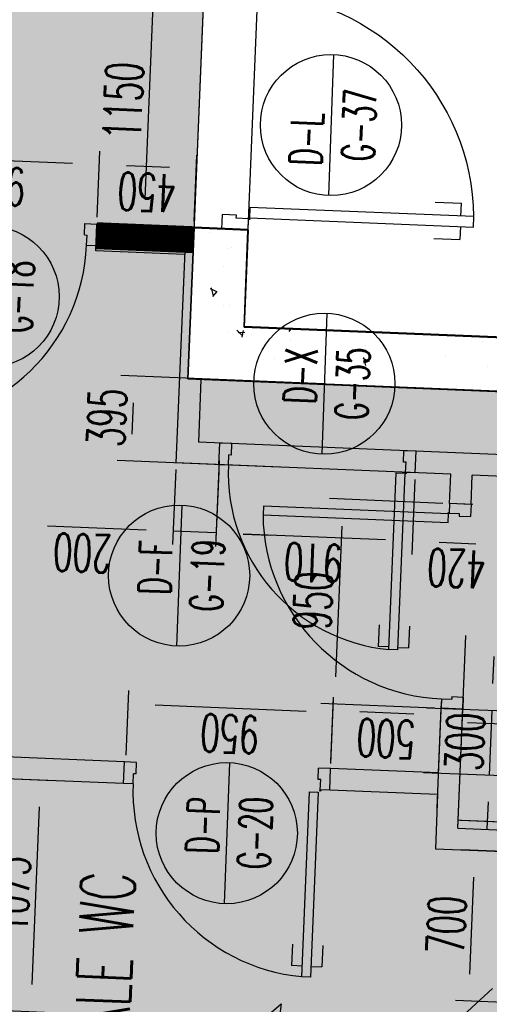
# Model space of a CAD drawing. Header units: millimetres. Extents: x 941089 to 2922714, y 799810 to 1997150.
# Tile 57 of 99: x 980573 to 982750, y 974364 to 978930. Entities that reach past the tile are written whole.
import ezdxf
from ezdxf.enums import TextEntityAlignment as Align

# ---------------------------------------------------------------- set-up
doc = ezdxf.new("R2010")
doc.units = ezdxf.units.MM
doc.header["$LTSCALE"] = 10
doc.header["$PDMODE"] = 3
doc.header["$PDSIZE"] = 5
for name, pattern in [('DASHDOT', [1, 0.5, -0.25, 0, -0.25]), ('FO-00$0$OS MAP$0$SITE$0$PECK', [0.2, 0.1, -0.1]), ('FO-00$0$xE-02-01L$0$ACAD_ISO10W100', [18, 12, -3, 0, -3])]:
    doc.linetypes.add(name, pattern=pattern)
doc.layers.get('DEFPOINTS').update_dxf_attribs({"color": 21})
for name, color, linetype in [('COLS-00$0$CONC-SECTION', 6, 'Continuous'), ('FO-00$0$25', 21, 'Continuous'), ('FO-00$0$AREA GROSS', 21, 'Continuous'), ('FO-00$0$COLS-00$1$CONC-SECTION', 6, 'Continuous'), ('FO-00$0$COLS-00$1$HATCH', 22, 'Continuous'), ('FO-00$0$DIM FIT OUT', 21, 'Continuous'), ('FO-00$0$DOOR', 2, 'Continuous'), ('FO-00$0$DOOR-NOS', 4, 'Continuous'), ('FO-00$0$FN-04$0$FIRE', 3, 'Continuous'), ('FO-00$0$PL-00$0$DOOR', 21, 'Continuous'), ('FO-00$0$PL-00$0$FITTINGS-BATHROOM', 21, 'Continuous'), ('FO-00$0$PL-00$0$TEXT-35', 21, 'Continuous'), ('FO-00$0$PL-00$0$WALL-INTERNAL', 21, 'Continuous'), ('FO-00$0$PL-01$0$DOOR', 2, 'Continuous'), ('FO-00$0$PL-ext-00$0$WALL-INTERNAL', 21, 'Continuous'), ('FO-00$0$SYMBOL', 6, 'Continuous'), ('FO-00$0$WALL-INTERNAL', 4, 'Continuous'), ('FO-00$0$WALL-STUD-PARTITIONS', 2, 'Continuous'), ('L - PL-ext-00$0$WALL-INTERNAL', 4, 'Continuous'), ('L-PL-00$0$COLS-00$1$CONC-SECTION', 6, 'Continuous'), ('L-PL-00$0$COLS-00$1$HATCH', 22, 'Continuous'), ('L-PL-00$0$DOOR', 2, 'Continuous'), ('L-PL-00$0$PL-00$0$WALL-INTERNAL', 21, 'Continuous'), ('L-PL-00$0$PL-00$1$WALL-INTERNAL', 4, 'Continuous'), ('L-PL-00$0$PL-01$0$DOOR', 2, 'Continuous'), ('L-PL-00$0$PL-ext-00$0$WALL-INTERNAL', 21, 'Continuous'), ('L-PL-00$0$WALL-INTERNAL', 4, 'Continuous'), ('REVISION', 1, 'DASHDOT')]:
    doc.layers.add(name, color=color, linetype=linetype)
doc.styles.add('FO-00$0$01B-FIRST(option F)A$0$STANDARD', font='ROMANS.SHX')
doc.styles.add('FO-00$0$PL-00$0$PL-01$0$STANDARD', font='romans.shx', dxfattribs={"width": 0.6})
doc.styles.add('FO-00$0$Standard', font='romans.shx', dxfattribs={"width": 0.6})
doc.dimstyles.new('FO-00$0$ISO-25', dxfattribs={"dimscale": 50, "dimtxt": 3.5, "dimasz": 2.5, "dimexe": 1.25, "dimexo": 0.625, "dimtad": 1, "dimdec": 0, "dimtxsty": 'FO-00$0$Standard', "dimcen": 2.5, "dimclrd": 21, "dimclre": 21, "dimadec": 0, "dimazin": 0, "dimtfac": 1, "dimtdec": 0, "dimtmove": 0, "dimatfit": 3, "dimfxl": 0, "dimarcsym": 0})

# ---------------------------------------------------------------- blocks, each defined once
blk = doc.blocks.new('COLS-00')
at = {"layer": 'COLS-00$0$CONC-SECTION'}
blk.add_lwpolyline([(981382, 977963.8), (981631.8, 977953.5), (981613.4, 977507.1), (984810.6, 977372.2), (984829, 977821.8), (985078.8, 977811.6), (985050.2, 977115.3), (981353.3, 977263.7), (981381.9, 977963.8)], close=True, dxfattribs=at)
blk = doc.blocks.new('FO-00$0$01B-FIRST(option F)A$0$DOOR-NOS')
at = {"layer": 'FO-00$0$DOOR-NOS'}
blk.add_line((327.1, 0), (-327.1, 0), dxfattribs=at)
blk.add_circle((0, 0), 327.1, dxfattribs=at)
at = {"layer": 'FO-00$0$DOOR-NOS', "style": 'FO-00$0$01B-FIRST(option F)A$0$STANDARD', "width": 0.8, "flags": 4}
for tag, p in [('TYPE', (-68.4, 36.4)), ('NO', (-224.2, -205.9))]:
    blk.add_attdef(tag, p, '', height=172.8, dxfattribs=at)
blk = doc.blocks.new('FO-00$0$PL-01$0$DOOR-950-flat-1-flat-2')
at = {"layer": 'FO-00$0$PL-01$0$DOOR'}
for p, q in [((-10.5, 913.2), (-60.4, 910)), ((-54.1, 810.2), (-60.4, 910)), ((29.4, 915.7), (79.3, 918.8)), ((85.6, 819), (79.3, 918.8)), ((897.9, 157), (941.8, 159.8)), ((897.9, 157), (900.8, 110.3)), ((941.8, 159.8), (948.1, 60)), ((-6.3, 99.8), (37.9, 102.6)), ((-6.3, 99.8), (0, 0)), ((37.6, 102.6), (40.6, 55.8)), ((888.9, 109.5), (900.8, 110.3)), ((888.9, 109.5), (892.2, 56.5)), ((40.6, 55.8), (52.5, 56.6)), ((52.5, 56.6), (55.9, 3.5)), ((892.2, 56.5), (948.1, 60)), ((0, 0), (55.9, 3.5))]:
    blk.add_line(p, q, dxfattribs=at)
blk.add_lwpolyline([(80.5, 108.4), (40.6, 105.9), (-13.7, 963.1), (26.2, 965.6)], close=True, dxfattribs=at)
blk.add_circle((37.6, 105.6), 3, dxfattribs=at)
blk.add_arc((37.6, 102.6), 862, 3.6209, 90.7506, dxfattribs=at)
blk = doc.blocks.new('*D392')
at = {"layer": 'DEFPOINTS', "color": 0}
for p in [(982016.7, 977240.2), (981087.7, 976883), (981808.5, 976853.2, 0)]:
    blk.add_point(p, dxfattribs=at)
at = {"layer": 'FO-00$0$DIM FIT OUT', "color": 21, "lineweight": -2}
for p, q in [((981985.5, 977241.5), (981041.6, 977280.5)), ((981098.8, 977153), (981092.9, 977007.9)), ((981777.3, 976854.5), (981025.2, 976885.6))]:
    blk.add_line(p, q, dxfattribs=at)
at = {"layer": 'FO-00$0$DIM FIT OUT', "color": 21}
for points in [[(981078, 977153.8), (981119.7, 977152.1), (981104, 977277.9)], [(981072, 977008.7), (981113.7, 977007), (981087.7, 976883)]]:
    blk.add_solid(points, dxfattribs=at)
at = {"layer": 'FO-00$0$DIM FIT OUT', "color": 0, "insert": (980977.2, 977084.8), "char_height": 175, "attachment_point": 5, "rotation": 87.6337, "style": 'FO-00$0$Standard'}
blk.add_mtext('395', dxfattribs=at)
blk = doc.blocks.new('*D393')
at = {"layer": 'DEFPOINTS', "color": 0}
for p in [(982566.1, 976685.6, 0), (982032.3, 975756.8), (982527, 975736.4)]:
    blk.add_point(p, dxfattribs=at)
at = {"layer": 'FO-00$0$DIM FIT OUT', "color": 21, "lineweight": -2}
for p, q in [((982534.9, 976686.8), (982009.1, 976708.6)), ((982066.4, 976581.1), (982037.5, 975881.7)), ((982495.8, 975737.6), (981969.9, 975759.4))]:
    blk.add_line(p, q, dxfattribs=at)
at = {"layer": 'FO-00$0$DIM FIT OUT', "color": 21}
for points in [[(982045.6, 976582), (982087.2, 976580.2), (982071.5, 976706)], [(982016.7, 975882.6), (982058.3, 975880.8), (982032.3, 975756.8)]]:
    blk.add_solid(points, dxfattribs=at)
at = {"layer": 'FO-00$0$DIM FIT OUT', "color": 0, "insert": (981933.3, 976236.3), "char_height": 175, "attachment_point": 5, "rotation": 87.6337, "style": 'FO-00$0$Standard'}
blk.add_mtext('950', dxfattribs=at)
blk = doc.blocks.new('*D394')
at = {"layer": 'DEFPOINTS', "color": 0}
for p in [(982427.5, 975740.5, 0), (982414.7, 975440.8), (982749.6, 975426.9)]:
    blk.add_point(p, dxfattribs=at)
at = {"layer": 'FO-00$0$DIM FIT OUT', "color": 21, "lineweight": -2}
for p, q in [((982767.1, 975851.5), (982772.3, 975976.4)), ((982458.7, 975739.2), (982824.4, 975724.1)), ((982762, 975726.6), (982749.6, 975426.9)), ((982445.9, 975439.5), (982812, 975424.3)), ((982744.4, 975302), (982739.3, 975177.1))]:
    blk.add_line(p, q, dxfattribs=at)
at = {"layer": 'FO-00$0$DIM FIT OUT', "color": 21}
for points in [[(982746.3, 975852.4), (982787.9, 975850.7), (982762, 975726.6)], [(982723.6, 975302.9), (982765.2, 975301.2), (982749.6, 975426.9)]]:
    blk.add_solid(points, dxfattribs=at)
at = {"layer": 'FO-00$0$DIM FIT OUT', "color": 0, "insert": (982637.1, 975581.7), "char_height": 175, "attachment_point": 5, "rotation": 87.6337, "style": 'FO-00$0$Standard'}
blk.add_mtext('300', dxfattribs=at)
blk = doc.blocks.new('*D396')
at = {"layer": 'DEFPOINTS', "color": 0}
for p in [(980377.2, 975416.1, 0), (980670, 975404), (980333, 974342.1, 0)]:
    blk.add_point(p, dxfattribs=at)
at = {"layer": 'FO-00$0$DIM FIT OUT', "color": 21, "lineweight": -2}
for p, q in [((980408.5, 975414.8), (980732.4, 975401.4)), ((980630.8, 974454.9), (980664.8, 975279.1)), ((980364.3, 974340.8), (980688.1, 974327.4))]:
    blk.add_line(p, q, dxfattribs=at)
at = {"layer": 'FO-00$0$DIM FIT OUT', "color": 21}
for points in [[(980644, 975280), (980685.6, 975278.3), (980670, 975404)], [(980610, 974455.8), (980651.6, 974454.1), (980625.6, 974330)]]:
    blk.add_solid(points, dxfattribs=at)
at = {"layer": 'FO-00$0$DIM FIT OUT', "color": 0, "insert": (980529.2, 974871.9), "char_height": 175, "attachment_point": 5, "rotation": 87.6337, "style": 'FO-00$0$Standard'}
blk.add_mtext('1075', dxfattribs=at)
blk = doc.blocks.new('*D398')
at = {"layer": 'DEFPOINTS', "color": 0}
for p in [(981076.4, 975756.4), (981065.3, 975488.1), (982014.5, 975449.1)]:
    blk.add_point(p, dxfattribs=at)
at = {"layer": 'FO-00$0$DIM FIT OUT', "color": 21, "lineweight": -2}
for p, q in [((981066.6, 975519.4), (981079, 975818.9)), ((981900.7, 975722.3), (981201.3, 975751.2)), ((982015.8, 975480.3), (982028.2, 975779.6))]:
    blk.add_line(p, q, dxfattribs=at)
at = {"layer": 'FO-00$0$DIM FIT OUT', "color": 21}
for points in [[(981200.4, 975730.4), (981202.1, 975772.1), (981076.4, 975756.4)], [(981899.8, 975701.5), (981901.5, 975743.2), (982025.6, 975717.2)]]:
    blk.add_solid(points, dxfattribs=at)
at = {"layer": 'FO-00$0$DIM FIT OUT', "color": 0, "insert": (981546.1, 975618.1), "char_height": 175, "attachment_point": 5, "rotation": 177.6337, "style": 'FO-00$0$Standard'}
blk.add_mtext('950', dxfattribs=at)
blk = doc.blocks.new('*D399')
at = {"layer": 'DEFPOINTS', "color": 0}
for p in [(982025.9, 975725.1), (982014.8, 975457.3, 0), (982514.7, 975436.6)]:
    blk.add_point(p, dxfattribs=at)
at = {"layer": 'FO-00$0$DIM FIT OUT', "color": 21, "lineweight": -2}
for p, q in [((982016.1, 975488.5), (982028.5, 975787.5)), ((982516, 975467.9), (982528.3, 975766.8)), ((982400.9, 975709.6), (982150.8, 975719.9))]:
    blk.add_line(p, q, dxfattribs=at)
at = {"layer": 'FO-00$0$DIM FIT OUT', "color": 21}
for points in [[(982149.9, 975699.1), (982151.7, 975740.7), (982025.9, 975725.1)], [(982400, 975688.7), (982401.7, 975730.4), (982525.8, 975704.4)]]:
    blk.add_solid(points, dxfattribs=at)
at = {"layer": 'FO-00$0$DIM FIT OUT', "color": 0, "insert": (982270.9, 975596.1), "char_height": 175, "attachment_point": 5, "rotation": 177.6337, "style": 'FO-00$0$Standard'}
blk.add_mtext('500', dxfattribs=at)
blk = doc.blocks.new('*D400')
at = {"layer": 'DEFPOINTS', "color": 0}
for p in [(980942.8, 978257.3), (980931.4, 977982.1, 0), (981381, 977963.8)]:
    blk.add_point(p, dxfattribs=at)
at = {"layer": 'FO-00$0$DIM FIT OUT', "color": 21, "lineweight": -2}
for p, q in [((980932.7, 978013.3), (980945.4, 978319.8)), ((981382.3, 977995), (981394.9, 978301.2)), ((981267.4, 978243.9), (981067.7, 978252.2))]:
    blk.add_line(p, q, dxfattribs=at)
at = {"layer": 'FO-00$0$DIM FIT OUT', "color": 21}
for points in [[(981066.8, 978231.4), (981068.5, 978273), (980942.8, 978257.3)], [(981266.6, 978223.1), (981268.3, 978264.7), (981392.3, 978238.8)]]:
    blk.add_solid(points, dxfattribs=at)
at = {"layer": 'FO-00$0$DIM FIT OUT', "color": 0, "insert": (981162.7, 978129.4), "char_height": 175, "attachment_point": 5, "rotation": 177.6337, "style": 'FO-00$0$Standard'}
blk.add_mtext('450', dxfattribs=at)
blk = doc.blocks.new('*D401')
at = {"layer": 'DEFPOINTS', "color": 0}
for p in [(979993.6, 978296.6), (979982.2, 978021.4, 0), (980931.4, 977982.1, 0)]:
    blk.add_point(p, dxfattribs=at)
at = {"layer": 'FO-00$0$DIM FIT OUT', "color": 21, "lineweight": -2}
for p, q in [((979983.5, 978052.6), (979996.2, 978359)), ((980932.7, 978013.3), (980945.4, 978319.8)), ((980817.9, 978262.5), (980118.5, 978291.4))]:
    blk.add_line(p, q, dxfattribs=at)
at = {"layer": 'FO-00$0$DIM FIT OUT', "color": 21}
for points in [[(980117.6, 978270.6), (980119.3, 978312.2), (979993.6, 978296.6)], [(980817, 978241.7), (980818.7, 978283.3), (980942.8, 978257.3)]]:
    blk.add_solid(points, dxfattribs=at)
at = {"layer": 'FO-00$0$DIM FIT OUT', "color": 0, "insert": (980463.3, 978158.3), "char_height": 175, "attachment_point": 5, "rotation": 177.6337, "style": 'FO-00$0$Standard'}
blk.add_mtext('950', dxfattribs=at)
blk = doc.blocks.new('*D404')
at = {"layer": 'DEFPOINTS', "color": 0}
for p in [(982857.5, 974522.5), (983003.6, 974363.8, 0), (981753, 973212.3, 0)]:
    blk.add_point(p, dxfattribs=at)
at = {"layer": 'FO-00$0$DIM FIT OUT', "color": 21, "lineweight": -2}
for p, q in [((982982.4, 974386.8), (982815.2, 974568.4)), ((981698.8, 973455.6), (982765.5, 974437.8)), ((981731.8, 973235.3), (981564.5, 973417))]:
    blk.add_line(p, q, dxfattribs=at)
at = {"layer": 'FO-00$0$DIM FIT OUT', "color": 21}
for points in [[(982751.4, 974453.1), (982779.7, 974422.5), (982857.5, 974522.5)], [(981684.7, 973471), (981712.9, 973440.3), (981606.9, 973371)]]:
    blk.add_solid(points, dxfattribs=at)
at = {"layer": 'FO-00$0$DIM FIT OUT', "color": 0, "insert": (982151.7, 974034.1), "char_height": 175, "attachment_point": 5, "rotation": 42.636, "style": 'FO-00$0$Standard'}
blk.add_mtext('1700', dxfattribs=at)
blk = doc.blocks.new('*D406')
at = {"layer": 'DEFPOINTS', "color": 0}
for p in [(982684.3, 975077.5), (983032.4, 975063.1, 0), (983003.6, 974363.8, 0)]:
    blk.add_point(p, dxfattribs=at)
at = {"layer": 'FO-00$0$DIM FIT OUT', "color": 21, "lineweight": -2}
for p, q in [((983001.2, 975064.4), (982621.8, 975080)), ((982660.5, 974503.1), (982679.1, 974952.6)), ((982972.4, 974365.1), (982592.9, 974380.7))]:
    blk.add_line(p, q, dxfattribs=at)
at = {"layer": 'FO-00$0$DIM FIT OUT', "color": 21}
for points in [[(982658.3, 974953.4), (982699.9, 974951.7), (982684.3, 975077.5)], [(982639.7, 974503.9), (982681.4, 974502.2), (982655.4, 974378.2)]]:
    blk.add_solid(points, dxfattribs=at)
at = {"layer": 'FO-00$0$DIM FIT OUT', "color": 0, "insert": (982551.2, 974732.7), "char_height": 175, "attachment_point": 5, "rotation": 87.6337, "style": 'FO-00$0$Standard'}
blk.add_mtext('700', dxfattribs=at)
blk = doc.blocks.new('*D407')
at = {"layer": 'DEFPOINTS', "color": 0}
for p in [(982524.5, 975674.8), (982506.7, 975242.5, 0), (984679.7, 975151.5, 0)]:
    blk.add_point(p, dxfattribs=at)
at = {"layer": 'FO-00$0$DIM FIT OUT', "color": 21, "lineweight": -2}
for p, q in [((982508, 975273.8), (982527.1, 975737.3)), ((984572.8, 975590.2), (982649.4, 975669.7)), ((984681, 975182.7), (984700.2, 975647.5))]:
    blk.add_line(p, q, dxfattribs=at)
at = {"layer": 'FO-00$0$DIM FIT OUT', "color": 21}
for points in [[(982648.6, 975648.9), (982650.3, 975690.5), (982524.5, 975674.8)], [(984571.9, 975569.4), (984573.6, 975611), (984697.7, 975585)]]:
    blk.add_solid(points, dxfattribs=at)
at = {"layer": 'FO-00$0$DIM FIT OUT', "color": 0, "insert": (983606.2, 975511.3), "char_height": 175, "attachment_point": 5, "rotation": 177.6337, "style": 'FO-00$0$Standard'}
blk.add_mtext('2175', dxfattribs=at)
blk = doc.blocks.new('FO-00$0$DOOR-910')
at = {"layer": 'FO-00$0$DOOR'}
for p, q in [((-2.8, 812), (-2.8, 912)), ((47.2, 912), (-2.8, 912)), ((87.2, 912), (137.2, 912)), ((137.2, 812), (137.2, 912)), ((0, 100), (44.3, 100)), ((0, 100), (0, 0)), ((44, 100), (44, 53.1)), ((866, 100), (910, 100)), ((866, 100), (866, 53.1)), ((910, 100), (910, 0)), ((44, 53.1), (56, 53.1)), ((56, 53.1), (56, 0)), ((854, 53.1), (854, 0)), ((854, 53.1), (866, 53.1)), ((0, 0), (56, 0)), ((854, 0), (910, 0))]:
    blk.add_line(p, q, dxfattribs=at)
blk.add_lwpolyline([(87.2, 103.1), (47.2, 103.1), (47.2, 923.7), (87.2, 923.7)], close=True, dxfattribs=at)
blk.add_circle((44.2, 103), 3, dxfattribs=at)
blk.add_arc((44.2, 103), 821.8, 359.7912, 87.001, dxfattribs=at)
blk = doc.blocks.new('*D413')
at = {"layer": 'DEFPOINTS', "color": 0}
for p in [(981499.2, 976916, 0), (981297.7, 976874.3), (981284.6, 976557.7)]:
    blk.add_point(p, dxfattribs=at)
at = {"layer": 'FO-00$0$DIM FIT OUT', "color": 21, "lineweight": -2}
for p, q in [((981497.9, 976884.8), (981481.4, 976487)), ((981296.4, 976843.1), (981282, 976495.3)), ((981159.7, 976562.9), (980702.6, 976581.8)), ((981484, 976549.5), (981284.6, 976557.7)), ((981608.9, 976544.3), (981733.8, 976539.2))]:
    blk.add_line(p, q, dxfattribs=at)
at = {"layer": 'FO-00$0$DIM FIT OUT', "color": 21}
for points in [[(981158.9, 976542.1), (981160.6, 976583.7), (981284.6, 976557.7)], [(981608.1, 976523.5), (981609.8, 976565.1), (981484, 976549.5)]]:
    blk.add_solid(points, dxfattribs=at)
at = {"layer": 'FO-00$0$DIM FIT OUT', "color": 0, "insert": (980863.8, 976456.3), "char_height": 175, "attachment_point": 5, "rotation": 177.6337, "style": 'FO-00$0$Standard'}
blk.add_mtext('200', dxfattribs=at)
blk = doc.blocks.new('*D414')
at = {"layer": 'DEFPOINTS', "color": 0}
for p in [(981497.1, 976866.1), (982406.3, 976828.5, 0), (981484, 976549.5)]:
    blk.add_point(p, dxfattribs=at)
at = {"layer": 'FO-00$0$DIM FIT OUT', "color": 21, "lineweight": -2}
for p, q in [((981495.8, 976834.8), (981481.4, 976487)), ((982405, 976797.3), (982390.7, 976449.5)), ((982268.3, 976517.1), (981608.9, 976544.3))]:
    blk.add_line(p, q, dxfattribs=at)
at = {"layer": 'FO-00$0$DIM FIT OUT', "color": 21}
for points in [[(981608.1, 976523.5), (981609.8, 976565.1), (981484, 976549.5)], [(982267.5, 976496.3), (982269.2, 976537.9), (982393.2, 976511.9)]]:
    blk.add_solid(points, dxfattribs=at)
at = {"layer": 'FO-00$0$DIM FIT OUT', "color": 0, "insert": (981933.7, 976412), "char_height": 175, "attachment_point": 5, "rotation": 177.6337, "style": 'FO-00$0$Standard'}
blk.add_mtext('910', dxfattribs=at)
blk = doc.blocks.new('*D415')
at = {"layer": 'DEFPOINTS', "color": 0}
for p in [(982406.3, 976828.5, 0), (982825.8, 976811.1, 0), (982812.7, 976494.6)]:
    blk.add_point(p, dxfattribs=at)
at = {"layer": 'FO-00$0$DIM FIT OUT', "color": 21, "lineweight": -2}
for p, q in [((982405, 976797.3), (982390.7, 976449.5)), ((982824.5, 976779.9), (982810.1, 976432.1)), ((982518.1, 976506.7), (982687.8, 976499.7))]:
    blk.add_line(p, q, dxfattribs=at)
at = {"layer": 'FO-00$0$DIM FIT OUT', "color": 21}
for points in [[(982517.3, 976485.9), (982519, 976527.6), (982393.2, 976511.9)], [(982687, 976478.9), (982688.7, 976520.5), (982812.7, 976494.6)]]:
    blk.add_solid(points, dxfattribs=at)
at = {"layer": 'FO-00$0$DIM FIT OUT', "color": 0, "insert": (982598.1, 976384.6), "char_height": 175, "attachment_point": 5, "rotation": 177.6337, "style": 'FO-00$0$Standard'}
blk.add_mtext('420', dxfattribs=at)
blk = doc.blocks.new('*D417')
at = {"layer": 'DEFPOINTS', "color": 0}
for p in [(981196.6, 979122.4), (981602.3, 979105.6), (981555.4, 977956.6)]:
    blk.add_point(p, dxfattribs=at)
at = {"layer": 'FO-00$0$DIM FIT OUT', "color": 21, "lineweight": -2}
for p, q in [((981571.1, 979106.9), (981134.1, 979125)), ((981154.2, 978098.3), (981191.4, 978997.5)), ((981524.2, 977957.9), (981086.6, 977976))]:
    blk.add_line(p, q, dxfattribs=at)
at = {"layer": 'FO-00$0$DIM FIT OUT', "color": 21}
for points in [[(981170.6, 978998.4), (981212.2, 978996.6), (981196.6, 979122.4)], [(981133.4, 978099.1), (981175.1, 978097.4), (981149.1, 977973.4)]]:
    blk.add_solid(points, dxfattribs=at)
at = {"layer": 'FO-00$0$DIM FIT OUT', "color": 0, "insert": (981054.2, 978552.8), "char_height": 175, "attachment_point": 5, "rotation": 87.6337, "style": 'FO-00$0$Standard'}
blk.add_mtext('1150', dxfattribs=at)
blk = doc.blocks.new('L-PL-00$0$PL-01$0$DOOR-950-flat-1-flat-2')
at = {"layer": 'L-PL-00$0$PL-01$0$DOOR'}
for p, q in [((-10.5, 913.2), (-60.4, 910)), ((-54.1, 810.2), (-60.4, 910)), ((29.4, 915.7), (79.3, 918.8)), ((85.6, 819), (79.3, 918.8)), ((897.9, 157), (941.8, 159.8)), ((897.9, 157), (900.8, 110.3)), ((941.8, 159.8), (948.1, 60)), ((-6.3, 99.8), (37.9, 102.6)), ((-6.3, 99.8), (0, 0)), ((37.6, 102.6), (40.6, 55.8)), ((888.9, 109.5), (900.8, 110.3)), ((888.9, 109.5), (892.2, 56.5)), ((40.6, 55.8), (52.5, 56.6)), ((52.5, 56.6), (55.9, 3.5)), ((892.2, 56.5), (948.1, 60)), ((0, 0), (55.9, 3.5))]:
    blk.add_line(p, q, dxfattribs=at)
blk.add_lwpolyline([(80.5, 108.4), (40.6, 105.9), (-13.7, 963.1), (26.2, 965.6)], close=True, dxfattribs=at)
blk.add_circle((37.6, 105.6), 3, dxfattribs=at)
blk.add_arc((37.6, 102.6), 862, 3.6209, 90.7506, dxfattribs=at)
blk = doc.blocks.new('L-PL-00')
at = {"layer": 'L-PL-00$0$COLS-00$1$CONC-SECTION'}
for points in [[(985078.8, 977811.6), (985050.2, 977112.2), (981353.3, 977263.7), (981382, 977963.8)], [(981631.7, 977953.5), (981613.3, 977503.2), (984810.6, 977372.2), (984829, 977821.8)]]:
    blk.add_lwpolyline(points, dxfattribs=at)
at = {"layer": 'L-PL-00$0$COLS-00$1$HATCH'}
for p, q in [((981538.2, 977867.1), (981538.2, 977867.1)), ((981556.9, 977873.1), (981556.9, 977873.1)), ((981518.6, 977785.3), (981518.6, 977785.3)), ((981487.4, 977668), (981458, 977681.5)), ((981471.6, 977649.1), (981461.8, 977685.9)), ((981468.6, 977645.5), (981488.2, 977668.9)), ((981517.2, 977604.6), (981517.2, 977604.6)), ((981546.5, 977603.9), (981546.5, 977603.9)), ((981538.3, 977485.3), (981538.3, 977485.3)), ((981606.6, 977463.2), (981580.2, 977490.6)), ((981617.7, 977479.6), (981585.4, 977477.1)), ((981605, 977457.9), (981610.8, 977487.8)), ((981765, 977479.2), (981765, 977479.2)), ((981822.1, 977484.1), (981830.6, 977494.3)), ((981825.1, 977487.7), (981823.3, 977494.6)), ((982010.7, 977483.3), (982010.7, 977483.3)), ((981648.6, 977468.7), (981648.6, 977468.7)), ((981830.5, 977443.1), (981830.5, 977443.1)), ((982551.8, 977461.3), (982551.8, 977461.3)), ((982719.3, 977437.5), (982719.3, 977437.5)), ((982177.9, 977416.8), (982177.9, 977416.8)), ((981755, 977359.8), (981755, 977359.8)), ((982011.3, 977351.7), (982011.3, 977351.7)), ((982194.4, 977345.3), (982164.9, 977358.8)), ((982178.6, 977326.4), (982168.7, 977363.2)), ((982545.1, 977367.3), (982545.1, 977367.3))]:
    blk.add_line(p, q, dxfattribs=at)
at = {"layer": 'L-PL-00$0$PL-00$0$WALL-INTERNAL', "color": 21}
for p, q in [((981631.7, 977953.5), (981381.9, 977963.8)), ((981381.9, 977963.8), (981631.7, 977953.5)), ((981613.3, 977503.2), (981631.7, 977953.5)), ((984810.6, 977372.2), (981613.3, 977503.2))]:
    blk.add_line(p, q, dxfattribs=at)
at = {"layer": 'L-PL-00$0$PL-00$1$WALL-INTERNAL'}
blk.add_lwpolyline([(981382, 977963.8), (981353.3, 977263.7), (985050.2, 977112.2), (985078.7, 977811.6), (984829, 977821.9), (984810.6, 977372.2), (981613.3, 977503.2), (981631.7, 977953.5)], dxfattribs=at)
at = {"layer": 'L-PL-00$0$PL-ext-00$0$WALL-INTERNAL', "color": 21}
for p, q in [((981381.9, 977963.8), (981631.7, 977953.5)), ((981613.3, 977503.2), (981631.7, 977953.5)), ((981353.3, 977263.7), (984800.4, 977122.4))]:
    blk.add_line(p, q, dxfattribs=at)
at = {"layer": 'L-PL-00$0$WALL-INTERNAL'}
for p, q in [((981613.3, 977503.2), (981630.6, 977953.5)), ((984810.6, 977372.2), (981613.3, 977503.2)), ((981353.3, 977263.7), (985050.2, 977112.2))]:
    blk.add_line(p, q, dxfattribs=at)
blk.add_lwpolyline([(981382, 977963.8), (981353.4, 977267.5), (985050.2, 977115.3), (985078.9, 977814.8), (984829.2, 977825.1), (984810.7, 977375.4), (981613.4, 977507), (981631.8, 977953.5)], dxfattribs=at)
at = {"layer": 'L-PL-00$0$DOOR', "xscale": -1.210526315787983, "yscale": 1.210526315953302, "zscale": 1.210526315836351, "rotation": 271.2836849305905}
blk.add_blockref('L-PL-00$0$PL-01$0$DOOR-950-flat-1-flat-2', (981510.9, 977958.4), dxfattribs=at)
blk = doc.blocks.new('L - PL-ext-00')
at = {"layer": 'L - PL-ext-00$0$WALL-INTERNAL'}
blk.add_lwpolyline([(981645.3, 984361.3), (981353.4, 977267.5), (985050.2, 977115.3), (985078.9, 977814.8), (984829.2, 977825.1), (984810.7, 977375.4), (981613.4, 977507), (981895.1, 984351), (981645.3, 984361.3)], dxfattribs=at)
blk = doc.blocks.new('FO-00')
at = {"layer": 'FO-00$0$25'}
blk.add_hatch(color=254, dxfattribs=at).paths.add_polyline_path([(962106.9, 976297.2), (962063.7, 975252.9), (956064.8, 975500.9), (956819.2, 993755.4), (957034, 993746.5), (957074.1, 994715.7), (957029.1, 994717.6), (957254.7, 1000176.3), (961815.3, 999987.8), (961813.4, 999942.9), (962465.1, 999916), (962451.1, 999578.5), (962850.8, 999561.9), (962867.3, 999961.6), (962785.1, 999965), (962791.5, 1000117.6), (969658.5, 999833.8), (969650.2, 999634), (973094.2, 999491.9), (973087, 999317.8), (974330.1, 999266.5), (974344.7, 999639.8), (980603.5, 999381.4), (980588, 999007.9), (981801.1, 998957.8), (981787.3, 998623.7), (982186.9, 998607.2), (982215.9, 999304.8), (988737.4, 999035.2), (988737.4, 999035.2), (988964.3, 999024.2), (988817.7, 995529), (988645, 991316.4), (994995.8, 991065.9), (995186.1, 991058), (994995.8, 991065.9), (994970.9, 990466.4), (995161.3, 990458.5), (994864, 983264.6), (994673.8, 983272.5), (994648.9, 982673), (994839.2, 982665.1), (994537.8, 975370.1), (994353, 975377.8), (994336.4, 974978.1), (994521.2, 974970.4), (994466.7, 973651.6), (994631.5, 973645.2), (994522.9, 970907.8), (989272.4, 971124.4), (989710.8, 981776), (985249.6, 981960.4), (985342.2, 984209.1), (981645.3, 984361.3), (981527.5, 981498.7), (981439.7, 979366.4), (981353.4, 977267.7), (984800.4, 977125.6), (984714.7, 975047.1), (981578.6, 972159.6), (969604.9, 972654.5), (969742.4, 975981.5)])
at = {"layer": 'FO-00$0$AREA GROSS', "color": 3}
blk.add_lwpolyline([(985342.2, 984209.1), (981645.3, 984361.3), (981527.5, 981498.7), (981439.7, 979366.4), (981353.4, 977267.7), (984800.4, 977125.6), (984714.6, 975045.1), (981578.6, 972159.6), (969604.9, 972654.5), (969742.4, 975981.5), (962106.9, 976297.2)], dxfattribs=at)
at = {"layer": 'FO-00$0$COLS-00$1$CONC-SECTION'}
blk.add_lwpolyline([(985078.8, 977811.6), (985050.2, 977112.2), (981353.3, 977263.7), (981382, 977963.8)], dxfattribs=at)
at = {"layer": 'FO-00$0$COLS-00$1$HATCH'}
for p, q in [((981454.7, 977944.7), (981454.7, 977944.7)), ((981538.2, 977867.1), (981538.2, 977867.1)), ((981556.9, 977873.1), (981556.9, 977873.1)), ((982740.1, 977319.8), (982740.1, 977319.8))]:
    blk.add_line(p, q, dxfattribs=at)
at = {"layer": 'FO-00$0$FN-04$0$FIRE', "color": 1, "linetype": 'FO-00$0$xE-02-01L$0$ACAD_ISO10W100', "ltscale": 0.005, "const_width": 125}
blk.add_lwpolyline([(981378.8, 977909.4), (980929.2, 977928)], dxfattribs=at)
at = {"layer": 'FO-00$0$PL-00$0$DOOR', "color": 21}
for p, q in [((980873.3, 977931.3), (980875.4, 977984.4)), ((980875.4, 977984.4), (980931.4, 977982.1)), ((980927.3, 977882.2), (980931.4, 977982.1)), ((980873.3, 977931.3), (980885.3, 977930.8)), ((980883.3, 977884), (980885.3, 977930.8)), ((980883.3, 977884), (980927.3, 977882.2)), ((982566.1, 976685.6, 0), (982564.3, 976641.3, 0)), ((982665.8, 976681.4, 0), (982566.1, 976685.6, 0)), ((982666, 976681.5, 0), (982663.7, 976625.5, 0)), ((982564.3, 976641.6, 0), (982611.1, 976639.7, 0)), ((982611.1, 976639.7, 0), (982610.6, 976627.7, 0)), ((982610.6, 976627.7, 0), (982663.7, 976625.5, 0)), ((982576.5, 975790.4, 0), (982576, 975778.4, 0)), ((982576.5, 975790.4, 0), (982629.6, 975788.2, 0)), ((982629.6, 975788.2, 0), (982627.3, 975732.3, 0)), ((982529.2, 975780.3, 0), (982527.4, 975736.3, 0)), ((982529.2, 975780.3, 0), (982576, 975778.4, 0)), ((982626.9, 975732.2, 0), (982527, 975736.4, 0)), ((981115.2, 975485.4), (981059.3, 975487.7)), ((981113, 975432.3), (981115.2, 975485.4)), ((981099.1, 975386), (981101, 975432.8)), ((981113, 975432.3), (981101, 975432.8)), ((981956.7, 975406.2), (981958.8, 975459.3)), ((982014.8, 975457), (981958.8, 975459.3)), ((981099.1, 975386), (981055.1, 975387.8)), ((981968.6, 975405.7), (981956.7, 975406.2)), ((981966.7, 975358.8), (981968.6, 975405.7)), ((982010.7, 975357), (981966.4, 975358.9)), ((981838, 974643), (981833.9, 974543)), ((981977.9, 974637.2), (981973.8, 974537.3)), ((981883.9, 974541), (981833.9, 974543)), ((981923.8, 974539.3), (981973.8, 974537.3))]:
    blk.add_line(p, q, dxfattribs=at)
at = {"layer": 'FO-00$0$PL-00$0$DOOR', "color": 21, "elevation": 0}
blk.add_lwpolyline([(982559.4, 976598.6), (982561, 976638.6), (981702.9, 976673.6), (981701.3, 976633.6)], close=True, dxfattribs=at)
at = {"layer": 'FO-00$0$PL-00$0$DOOR', "color": 21}
blk.add_lwpolyline([(981917.1, 975349.2), (981957.1, 975347.5), (981921.8, 974489.4), (981881.8, 974491)], close=True, dxfattribs=at)
for centre in [(982561.3, 976641.5, 0), (981966.4, 975355.1)]:
    blk.add_circle(centre, 3, dxfattribs=at)
for centre, start, end in [((980022.1, 977919.5), 270.5137, 357.6434), ((982563.2, 976641.6, 0), 180.5335, 267.6633), ((981960.4, 975350.5), 177.6433, 264.773)]:
    blk.add_arc(centre, 862, start, end, dxfattribs=at)
at = {"layer": 'FO-00$0$PL-00$0$FITTINGS-BATHROOM'}
blk.add_line((982604.2, 975180.8, 0), (982641.1, 976073.6, 0), dxfattribs=at)
at = {"layer": 'FO-00$0$PL-00$0$WALL-INTERNAL', "color": 21}
for p, q in [((981381.9, 977963.8), (981353.3, 977263.7)), ((981631.7, 977953.5), (981381.9, 977963.8)), ((981381.9, 977963.8), (981631.7, 977953.5)), ((981613.3, 977503.2), (981631.7, 977953.5)), ((982673.3, 976681.2, 0), (982565.9, 976685.6, 0)), ((982626.9, 975732.3, 0), (982527, 975736.4, 0))]:
    blk.add_line(p, q, dxfattribs=at)
at = {"layer": 'FO-00$0$PL-ext-00$0$WALL-INTERNAL', "color": 21}
for p, q in [((981381.9, 977963.8), (981631.7, 977953.5)), ((981613.3, 977503.2), (981631.7, 977953.5)), ((981353.3, 977263.7), (984800.4, 977122.4))]:
    blk.add_line(p, q, dxfattribs=at)
at = {"layer": 'FO-00$0$SYMBOL'}
for p, q in [((981292.4, 973945.3), (981786.1, 974365.5)), ((981786.1, 974365.5), (981728.4, 973930.5))]:
    blk.add_line(p, q, dxfattribs=at)
at = {"layer": 'FO-00$0$SYMBOL', "linetype": 'FO-00$0$OS MAP$0$SITE$0$PECK', "ltscale": 0.5, "const_width": 5, "elevation": 0}
blk.add_lwpolyline([(984685.6, 976700), (984621.6, 975134.2), (982605.7, 975217.5)], dxfattribs=at)
at = {"layer": 'FO-00$0$WALL-INTERNAL'}
for p, q in [((981382, 977963.8), (981353.3, 977263.7)), ((981613.3, 977503.2), (981630.6, 977953.5)), ((981353.3, 977263.7), (985050.2, 977112.2))]:
    blk.add_line(p, q, dxfattribs=at)
at = {"layer": 'FO-00$0$WALL-STUD-PARTITIONS'}
for p, q in [((980926.3, 977857.4, 0), (980931.4, 977982.1, 0)), ((981381.9, 977963.8), (980931.4, 977982.3, 0)), ((981342.7, 977965.4), (981297.7, 976874.3)), ((981630.8, 977957.3), (981382.2, 977967.5)), ((981336.8, 977840.5), (980926.3, 977857.4, 0)), ((981412.9, 977261.2), (981401.6, 976970.1)), ((984788.7, 976830.1, 0), (981401.6, 976970.1, 0)), ((982571.5, 976821.7, 0), (981297.7, 976874.3, 0)), ((982566.1, 976685.4, 0), (982571.5, 976821.7, 0)), ((982666, 976681.5, 0), (982671.4, 976817.5, 0)), ((984784.6, 976730.2, 0), (982671.4, 976817.5, 0)), ((982514.6, 975436.6, 0), (982527.4, 975736.3, 0)), ((982604.2, 975180.8, 0), (982627.3, 975732.3, 0)), ((981059.3, 975487.6), (980058.2, 975529.3, 0)), ((981055.1, 975387.8), (981059.3, 975487.7)), ((981055.2, 975387.8), (981059.3, 975487.7)), ((982010.7, 975357.2), (982014.8, 975457.1, 0)), ((982010.7, 975357), (982014.8, 975457)), ((982514.6, 975436.5, 0), (982014.8, 975457, 0)), ((981055.2, 975387.8), (980408.4, 975413.8)), ((982510.5, 975336.7), (982010.7, 975357.2)), ((982510.5, 975336.7), (982500.1, 975085, 0)), ((982604.2, 975180.8, 0), (984715.7, 975093.9, 0)), ((982500.1, 975085, 0), (983032.4, 975063.1, 0))]:
    blk.add_line(p, q, dxfattribs=at)
at = {"layer": 'FO-00$0$DOOR', "xscale": -1.210526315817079, "yscale": 1.210526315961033, "zscale": 1.210526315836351, "rotation": 271.2836849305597}
blk.add_blockref('FO-00$0$PL-01$0$DOOR-950-flat-1-flat-2', (981510.9, 977958.4), dxfattribs=at)
at = {"layer": 'FO-00$0$DOOR', "rotation": 177.6337417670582}
blk.add_blockref('FO-00$0$DOOR-910', (982410.5, 976928.4, 0), dxfattribs=at)
at = {"layer": 'FO-00$0$DOOR-NOS'}
ref = blk.add_blockref('FO-00$0$01B-FIRST(option F)A$0$DOOR-NOS', (982016.2, 978440.9), dxfattribs=dict(at, rotation=87.87603590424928))
ref.add_attrib('NO', ' G-37', (982213.7, 978209.2), dxfattribs={"height": 150, "rotation": 87.876, "style": 'FO-00$0$Standard', "width": 0.6, "flags": 4})
ref.add_attrib('TYPE', 'D-L', dxfattribs={"height": 150, "rotation": 87.876, "style": 'FO-00$0$Standard', "width": 0.6, "flags": 4}).set_placement((981977.3, 978374), align=Align.CENTER)
ref = blk.add_blockref('FO-00$0$01B-FIRST(option F)A$0$DOOR-NOS', (980429.3, 977645.4), dxfattribs=dict(at, rotation=87.87603590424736))
ref.add_attrib('NO', ' G-18', (980626.8, 977413.7), dxfattribs={"height": 150, "rotation": 87.876, "style": 'FO-00$0$Standard', "width": 0.6, "flags": 4})
ref.add_attrib('TYPE', '   D-F', dxfattribs={"height": 150, "rotation": 87.876, "style": 'FO-00$0$Standard', "width": 0.6, "flags": 4}).set_placement((980390.4, 977578.4), align=Align.CENTER)
ref = blk.add_blockref('FO-00$0$01B-FIRST(option F)A$0$DOOR-NOS', (981985.5, 977241.5), dxfattribs=dict(at, rotation=87.87603590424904))
ref.add_attrib('NO', ' G-35', (982183, 977009.7), dxfattribs={"height": 150, "rotation": 87.876, "style": 'FO-00$0$Standard', "width": 0.6, "flags": 4})
ref.add_attrib('TYPE', '   D-X', dxfattribs={"height": 150, "rotation": 87.876, "style": 'FO-00$0$Standard', "width": 0.6, "flags": 4}).set_placement((981946.6, 977174.5), align=Align.CENTER)
ref = blk.add_blockref('FO-00$0$01B-FIRST(option F)A$0$DOOR-NOS', (981312.3, 976352.1), dxfattribs=dict(at, rotation=87.87603590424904))
ref.add_attrib('NO', ' G-19', (981509.8, 976120.3), dxfattribs={"height": 150, "rotation": 87.876, "style": 'FO-00$0$Standard', "width": 0.6, "flags": 4})
ref.add_attrib('TYPE', '   D-F', dxfattribs={"height": 150, "rotation": 87.876, "style": 'FO-00$0$Standard', "width": 0.6, "flags": 4}).set_placement((981273.5, 976285.1), align=Align.CENTER)
ref = blk.add_blockref('FO-00$0$01B-FIRST(option F)A$0$DOOR-NOS', (981533.3, 975157.4), dxfattribs=dict(at, rotation=87.8760359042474))
ref.add_attrib('NO', ' G-20', (981730.7, 974925.6), dxfattribs={"height": 150, "rotation": 87.876, "style": 'FO-00$0$Standard', "width": 0.6, "flags": 4})
ref.add_attrib('TYPE', '   D-P', dxfattribs={"height": 150, "rotation": 87.876, "style": 'FO-00$0$Standard', "width": 0.6, "flags": 4}).set_placement((981494.4, 975090.4), align=Align.CENTER)
at = {"layer": 'FO-00$0$PL-00$0$TEXT-35', "color": 21, "style": 'FO-00$0$PL-00$0$PL-01$0$STANDARD', "width": 0.6}
blk.add_text('FEMALE WC ', height=250, rotation=87.6432, dxfattribs=at).set_placement((981063.2, 973841.6))
at = {"layer": 'FO-00$0$DIM FIT OUT'}
for base, p1, p2, angle, picture, middle in [((981196.6, 979122.4), (981555.4, 977956.6), (981602.3, 979105.6), 87.6337, '*D417', (981054.2, 978552.8)), ((979993.6, 978296.6), (980931.4, 977982.1, 0), (979982.2, 978021.4, 0), 177.6337, '*D401', (980463.3, 978158.3)), ((980942.8, 978257.3), (981381, 977963.8), (980931.4, 977982.1, 0), 177.6337, '*D400', (981162.7, 978129.4)), ((981284.6, 976557.7), (981499.2, 976916, 0), (981297.7, 976874.3), 177.6337, '*D413', (980863.8, 976456.3)), ((981484, 976549.5), (982406.3, 976828.5, 0), (981497.1, 976866.1), 177.6337, '*D414', (981933.7, 976412)), ((982812.7, 976494.6), (982406.3, 976828.5, 0), (982825.8, 976811.1, 0), 177.6337, '*D415', (982598.1, 976384.6)), ((982032.3, 975756.8, 0), (982566.1, 976685.6, 0), (982527, 975736.4, 0), 87.6337, '*D393', (981933.3, 976236.3, 0)), ((981076.4, 975756.4, 0), (982014.5, 975449.1, 0), (981065.3, 975488.1, 0), 177.6337, '*D398', (981546.1, 975618.1, 0)), ((982025.9, 975725.1), (982514.7, 975436.6), (982014.8, 975457.3, 0), 177.6337, '*D399', (982270.9, 975596.1)), ((982524.5, 975674.8), (984679.7, 975151.5, 0), (982506.7, 975242.5, 0), 177.6337, '*D407', (983606.2, 975511.3)), ((980670, 975404), (980333, 974342.1, 0), (980377.2, 975416.1, 0), 87.6337, '*D396', (980529.2, 974871.9)), ((982684.3, 975077.5), (983003.6, 974363.8, 0), (983032.4, 975063.1, 0), 87.6337, '*D406', (982551.2, 974732.7))]:
    dim = blk.add_linear_dim(base=base, p1=p1, p2=p2, angle=angle, dimstyle='FO-00$0$ISO-25', dxfattribs=at)
    dim.commit()
    dim.dimension.update_dxf_attribs({"geometry": picture, "text_midpoint": middle})
for base, p1, p2, picture, middle in [((981087.7, 976883), (982016.7, 977240.2), (981808.5, 976853.2, 0), '*D392', (981095.8, 977079.9)), ((982749.6, 975426.9), (982427.5, 975740.5, 0), (982414.7, 975440.8), '*D394', (982755.8, 975576.8))]:
    dim = blk.add_linear_dim(base=base, p1=p1, p2=p2, angle=87.6337, dimstyle='FO-00$0$ISO-25', dxfattribs=at)
    dim.commit()
    dim.dimension.update_dxf_attribs({"geometry": picture, "text_midpoint": middle, "dimtype": 128})
dim = blk.add_aligned_dim(p1=(981753, 973212.3, 0), p2=(983003.6, 974363.8, 0), distance=215.7, dimstyle='FO-00$0$ISO-25', dxfattribs=at)
dim.commit()
dim.dimension.update_dxf_attribs({"geometry": '*D404', "text_midpoint": (982151.7, 974034.1)})

msp = doc.modelspace()

# ---------------------------------------------------------------- block references
at = {"layer": 'REVISION'}
for name in ['FO-00', 'L - PL-ext-00', 'L-PL-00', 'COLS-00']:
    msp.add_blockref(name, (0, 0), dxfattribs=at)

doc.saveas('drawing.dxf')
